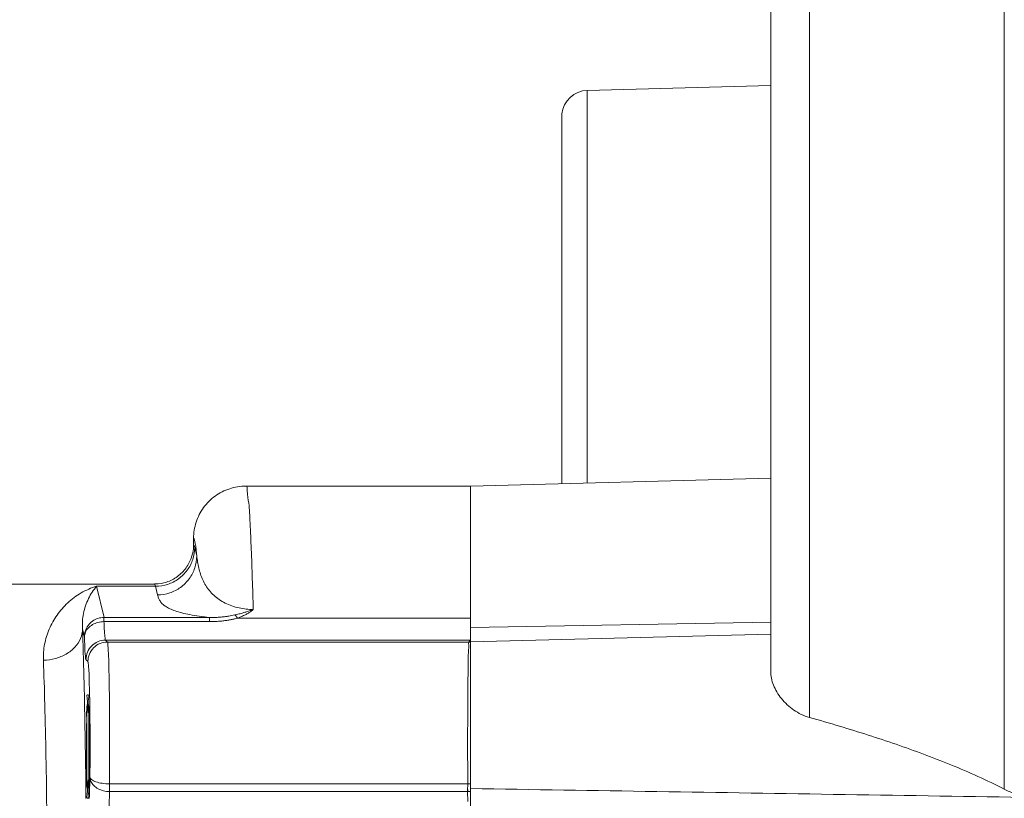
# Model space of a CAD drawing. Header units: millimetres. Extents: x -15538 to -14053, y -265397 to -264347.
# Tile 12 of 35: x -14460.09 to -14456.32, y -264930.86 to -264927.88. Entities that reach past the tile are written whole.
import ezdxf

# ---------------------------------------------------------------- set-up
doc = ezdxf.new("R2010")
doc.units = ezdxf.units.MM
doc.linetypes.add('ACAD_ISO08W100', pattern=[36, 24, -3, 6, -3])
doc.layers.get('0').update_dxf_attribs({"color": 20, "lineweight": 35})
doc.layers.add('-- CO_rury', color=51, linetype='Continuous', lineweight=9)

# ---------------------------------------------------------------- blocks, each defined once
blk = doc.blocks.new('-- CIEPŁOMIERZ ECHO II_15')
at = {"color": 50}
for points, knots in [([(3.1291, 5.3046), (3.1224, 5.3175), (3.1164, 5.3309), (3.1115, 5.3446), (3.1115, 5.3446), (3.1069, 5.3573), (3.1033, 5.3703), (3.1008, 5.3836), (3.1008, 5.3836), (3.0984, 5.3959), (3.0971, 5.4084), (3.0969, 5.421)], [0, 0, 0, 0, 0.333333, 0.333333, 0.333333, 0.333333, 0.666667, 0.666667, 0.666667, 0.666667, 1, 1, 1, 1]), ([(3.1313, 3.26), (3.1276, 3.4982), (3.1238, 3.7364), (3.12, 3.9746), (3.12, 3.9746), (3.1162, 4.2147), (3.1124, 4.4548), (3.1085, 4.6949), (3.1085, 4.6949), (3.1047, 4.9369), (3.1008, 5.1789), (3.0969, 5.421)], [0, 0, 0, 0, 0.333333, 0.333333, 0.333333, 0.333333, 0.666667, 0.666667, 0.666667, 0.666667, 1, 1, 1, 1]), ([(3.1291, 5.3046), (3.1463, 5.2715), (3.1624, 5.2379), (3.1778, 5.2039), (3.1778, 5.2039), (3.1933, 5.1696), (3.2081, 5.135), (3.2223, 5.1002), (3.2223, 5.1002), (3.2364, 5.0655), (3.25, 5.0305), (3.2631, 4.9953), (3.2631, 4.9953), (3.2761, 4.9604), (3.2887, 4.9253), (3.3008, 4.89), (3.3008, 4.89), (3.313, 4.8547), (3.3248, 4.8192), (3.3362, 4.7837), (3.3362, 4.7837), (3.3479, 4.7472), (3.3593, 4.7106), (3.3703, 4.6739), (3.3703, 4.6739), (3.3818, 4.6355), (3.393, 4.5969), (3.4038, 4.5582)], [0, 0, 0, 0, 0.142857, 0.142857, 0.142857, 0.142857, 0.285714, 0.285714, 0.285714, 0.285714, 0.428571, 0.428571, 0.428571, 0.428571, 0.571429, 0.571429, 0.571429, 0.571429, 0.714286, 0.714286, 0.714286, 0.714286, 0.857143, 0.857143, 0.857143, 0.857143, 1, 1, 1, 1]), ([(3.5798, 4.41), (3.5712, 4.41), (3.5625, 4.411), (3.5541, 4.4128), (3.5541, 4.4128), (3.545, 4.4147), (3.5362, 4.4174), (3.5276, 4.4209), (3.5276, 4.4209), (3.5185, 4.4246), (3.5097, 4.429), (3.5013, 4.434), (3.5013, 4.434), (3.4924, 4.4392), (3.484, 4.4451), (3.476, 4.4516), (3.476, 4.4516), (3.4678, 4.4582), (3.46, 4.4655), (3.4527, 4.4732), (3.4527, 4.4732), (3.4453, 4.4811), (3.4385, 4.4896), (3.4323, 4.4985), (3.4323, 4.4985), (3.426, 4.5076), (3.4204, 4.5171), (3.4156, 4.527), (3.4156, 4.527), (3.4108, 4.5371), (3.4068, 4.5475), (3.4038, 4.5582)], [0, 0, 0, 0, 0.125, 0.125, 0.125, 0.125, 0.25, 0.25, 0.25, 0.25, 0.375, 0.375, 0.375, 0.375, 0.5, 0.5, 0.5, 0.5, 0.625, 0.625, 0.625, 0.625, 0.75, 0.75, 0.75, 0.75, 0.875, 0.875, 0.875, 0.875, 1, 1, 1, 1]), ([(3.1197, 3.2505), (3.1211, 3.2506), (3.1225, 3.2506), (3.1239, 3.2504), (3.1239, 3.2504), (3.1249, 3.2503), (3.1259, 3.25), (3.1268, 3.2497)], [0, 0, 0, 0, 0.5, 0.5, 0.5, 0.5, 1, 1, 1, 1]), ([(3.1316, 3.2493), (3.1338, 3.2494), (3.1361, 3.2496), (3.1383, 3.2497), (3.1383, 3.2497), (3.1407, 3.2497), (3.1431, 3.2498), (3.1455, 3.2499)], [0, 0, 0, 0, 0.5, 0.5, 0.5, 0.5, 1, 1, 1, 1]), ([(3.1492, 3.25), (3.1492, 3.2516), (3.1492, 3.2533), (3.1493, 3.2549), (3.1493, 3.2549), (3.1493, 3.2566), (3.1494, 3.2583), (3.1494, 3.26)], [0, 0, 0, 0, 0.5, 0.5, 0.5, 0.5, 1, 1, 1, 1]), ([(3.6644, 3.2533), (3.6606, 3.2531), (3.6568, 3.2528), (3.653, 3.2525), (3.653, 3.2525), (3.638, 3.2517), (3.623, 3.2517), (3.6081, 3.2516), (3.6081, 3.2516), (3.5884, 3.2515), (3.5687, 3.2511), (3.549, 3.2508), (3.549, 3.2508), (3.5337, 3.2506), (3.5184, 3.2505), (3.5031, 3.2503)], [0, 0, 0, 0, 0.25, 0.25, 0.25, 0.25, 0.5, 0.5, 0.5, 0.5, 0.75, 0.75, 0.75, 0.75, 1, 1, 1, 1]), ([(3.7844, 2.3685), (3.7863, 2.3739), (3.7883, 2.3793), (3.7906, 2.3845), (3.7906, 2.3845), (3.7926, 2.3892), (3.7948, 2.3938), (3.7972, 2.3983), (3.7972, 2.3983), (3.7993, 2.4023), (3.8015, 2.4062), (3.8039, 2.41), (3.8039, 2.41), (3.806, 2.4134), (3.8082, 2.4168), (3.8106, 2.42), (3.8106, 2.42), (3.8127, 2.4229), (3.815, 2.4257), (3.8173, 2.4284)], [0, 0, 0, 0, 0.2, 0.2, 0.2, 0.2, 0.4, 0.4, 0.4, 0.4, 0.6, 0.6, 0.6, 0.6, 0.8, 0.8, 0.8, 0.8, 1, 1, 1, 1]), ([(3.7965, 2.3579), (3.7977, 2.3633), (3.7989, 2.3688), (3.8003, 2.3742), (3.8003, 2.3742), (3.8016, 2.3793), (3.803, 2.3843), (3.8044, 2.3893), (3.8044, 2.3893), (3.8058, 2.394), (3.8072, 2.3986), (3.8087, 2.4032), (3.8087, 2.4032), (3.81, 2.4076), (3.8115, 2.4119), (3.813, 2.4162), (3.813, 2.4162), (3.8143, 2.4203), (3.8158, 2.4243), (3.8173, 2.4283)], [0, 0, 0, 0, 0.2, 0.2, 0.2, 0.2, 0.4, 0.4, 0.4, 0.4, 0.6, 0.6, 0.6, 0.6, 0.8, 0.8, 0.8, 0.8, 1, 1, 1, 1]), ([(3.8173, 2.4284), (3.8566, 2.4274), (3.8957, 2.4262), (3.935, 2.425), (3.935, 2.425), (3.973, 2.4239), (4.0111, 2.4227), (4.0486, 2.421), (4.0486, 2.421), (4.0814, 2.4196), (4.1139, 2.4177), (4.1481, 2.4164), (4.1481, 2.4164), (4.1746, 2.4153), (4.2023, 2.4145), (4.2252, 2.4112), (4.2252, 2.4112), (4.2396, 2.4091), (4.2522, 2.406), (4.2736, 2.4057), (4.2736, 2.4057), (4.2812, 2.4056), (4.29, 2.4058), (4.29, 2.4001)], [0, 0, 0, 0, 0.166667, 0.166667, 0.166667, 0.166667, 0.333333, 0.333333, 0.333333, 0.333333, 0.5, 0.5, 0.5, 0.5, 0.666667, 0.666667, 0.666667, 0.666667, 0.833333, 0.833333, 0.833333, 0.833333, 1, 1, 1, 1]), ([(4.0225, 2.2122), (4.0148, 2.2132), (4.0071, 2.2143), (3.9995, 2.2156), (3.9995, 2.2156), (3.9918, 2.2169), (3.984, 2.2184), (3.9763, 2.2202), (3.9763, 2.2202), (3.9685, 2.222), (3.9609, 2.2241), (3.9533, 2.2265), (3.9533, 2.2265), (3.9456, 2.229), (3.9381, 2.2319), (3.9308, 2.2352), (3.9308, 2.2352), (3.9234, 2.2385), (3.9162, 2.2423), (3.9093, 2.2465), (3.9093, 2.2465), (3.9024, 2.2507), (3.8958, 2.2554), (3.8895, 2.2606), (3.8895, 2.2606), (3.8832, 2.2658), (3.8772, 2.2715), (3.8716, 2.2776), (3.8716, 2.2776), (3.8658, 2.2839), (3.8605, 2.2906), (3.8557, 2.2977), (3.8557, 2.2977), (3.8506, 2.3051), (3.846, 2.3129), (3.842, 2.3209), (3.842, 2.3209), (3.8378, 2.3293), (3.8342, 2.3379), (3.8311, 2.3467), (3.8311, 2.3467), (3.828, 2.3556), (3.8255, 2.3647), (3.8234, 2.374), (3.8234, 2.374), (3.8214, 2.3831), (3.8199, 2.3923), (3.8189, 2.4016), (3.8189, 2.4016), (3.8179, 2.4105), (3.8174, 2.4194), (3.8173, 2.4283)], [0, 0, 0, 0, 0.076923, 0.076923, 0.076923, 0.076923, 0.153846, 0.153846, 0.153846, 0.153846, 0.230769, 0.230769, 0.230769, 0.230769, 0.307692, 0.307692, 0.307692, 0.307692, 0.384615, 0.384615, 0.384615, 0.384615, 0.461538, 0.461538, 0.461538, 0.461538, 0.538462, 0.538462, 0.538462, 0.538462, 0.615385, 0.615385, 0.615385, 0.615385, 0.692308, 0.692308, 0.692308, 0.692308, 0.769231, 0.769231, 0.769231, 0.769231, 0.846154, 0.846154, 0.846154, 0.846154, 0.923077, 0.923077, 0.923077, 0.923077, 1, 1, 1, 1]), ([(4.29, 2.4001), (4.29, 2.3792), (4.2867, 2.3582), (4.2802, 2.3383), (4.2802, 2.3383), (4.2737, 2.3183), (4.2641, 2.2994), (4.2518, 2.2825), (4.2518, 2.2825), (4.2395, 2.2655), (4.2245, 2.2505), (4.2076, 2.2382), (4.2076, 2.2382), (4.1906, 2.2259), (4.1717, 2.2163), (4.1518, 2.2098), (4.1518, 2.2098), (4.1319, 2.2033), (4.1109, 2.2), (4.09, 2.2)], [0, 0, 0, 0, 0.2, 0.2, 0.2, 0.2, 0.4, 0.4, 0.4, 0.4, 0.6, 0.6, 0.6, 0.6, 0.8, 0.8, 0.8, 0.8, 1, 1, 1, 1]), ([(3.7708, 2.2614), (3.7708, 2.2682), (3.7709, 2.2749), (3.7712, 2.2817), (3.7712, 2.2817), (3.7715, 2.2877), (3.7719, 2.2938), (3.7724, 2.2999), (3.7724, 2.2999), (3.7728, 2.3054), (3.7734, 2.3109), (3.7741, 2.3163), (3.7741, 2.3163), (3.7747, 2.3213), (3.7754, 2.3262), (3.7762, 2.3311), (3.7762, 2.3311), (3.7769, 2.3356), (3.7777, 2.3401), (3.7786, 2.3446), (3.7786, 2.3446), (3.7795, 2.3487), (3.7804, 2.3529), (3.7814, 2.357), (3.7814, 2.357), (3.7823, 2.3608), (3.7833, 2.3647), (3.7844, 2.3685)], [0, 0, 0, 0, 0.142857, 0.142857, 0.142857, 0.142857, 0.285714, 0.285714, 0.285714, 0.285714, 0.428571, 0.428571, 0.428571, 0.428571, 0.571429, 0.571429, 0.571429, 0.571429, 0.714286, 0.714286, 0.714286, 0.714286, 0.857143, 0.857143, 0.857143, 0.857143, 1, 1, 1, 1]), ([(3.7844, 2.3685), (3.786, 2.3674), (3.7876, 2.3662), (3.7892, 2.3649), (3.7892, 2.3649), (3.7906, 2.3638), (3.792, 2.3626), (3.7933, 2.3613), (3.7933, 2.3613), (3.7944, 2.3602), (3.7955, 2.3591), (3.7965, 2.3579)], [0, 0, 0, 0, 0.333333, 0.333333, 0.333333, 0.333333, 0.666667, 0.666667, 0.666667, 0.666667, 1, 1, 1, 1]), ([(3.7869, 2.2614), (3.7867, 2.2672), (3.7867, 2.273), (3.7869, 2.2788), (3.7869, 2.2788), (3.787, 2.284), (3.7872, 2.2893), (3.7875, 2.2946), (3.7875, 2.2946), (3.7878, 2.2994), (3.7882, 2.3043), (3.7887, 2.3091), (3.7887, 2.3091), (3.7891, 2.3135), (3.7896, 2.318), (3.7902, 2.3224), (3.7902, 2.3224), (3.7908, 2.3266), (3.7914, 2.3307), (3.7921, 2.3348), (3.7921, 2.3348), (3.7927, 2.3387), (3.7934, 2.3427), (3.7942, 2.3466), (3.7942, 2.3466), (3.7949, 2.3503), (3.7957, 2.3541), (3.7965, 2.3579)], [0, 0, 0, 0, 0.142857, 0.142857, 0.142857, 0.142857, 0.285714, 0.285714, 0.285714, 0.285714, 0.428571, 0.428571, 0.428571, 0.428571, 0.571429, 0.571429, 0.571429, 0.571429, 0.714286, 0.714286, 0.714286, 0.714286, 0.857143, 0.857143, 0.857143, 0.857143, 1, 1, 1, 1]), ([(3.8734, 2.0622), (3.8692, 2.0632), (3.8651, 2.0644), (3.8611, 2.0659), (3.8611, 2.0659), (3.8572, 2.0674), (3.8534, 2.0693), (3.8499, 2.0715), (3.8499, 2.0715), (3.8461, 2.074), (3.8426, 2.0769), (3.8394, 2.0801), (3.8394, 2.0801), (3.8357, 2.0838), (3.8325, 2.0879), (3.8296, 2.0923), (3.8296, 2.0923), (3.8261, 2.0975), (3.8231, 2.1031), (3.8204, 2.1087), (3.8204, 2.1087), (3.8172, 2.1155), (3.8145, 2.1225), (3.8121, 2.1296), (3.8121, 2.1296), (3.8092, 2.1381), (3.8067, 2.1466), (3.8045, 2.1552), (3.8045, 2.1552), (3.8019, 2.1653), (3.7997, 2.1755), (3.7977, 2.1857), (3.7977, 2.1857), (3.7955, 2.1975), (3.7935, 2.2094), (3.7918, 2.2213), (3.7918, 2.2213), (3.7899, 2.2346), (3.7883, 2.248), (3.7869, 2.2614)], [0, 0, 0, 0, 0.1, 0.1, 0.1, 0.1, 0.2, 0.2, 0.2, 0.2, 0.3, 0.3, 0.3, 0.3, 0.4, 0.4, 0.4, 0.4, 0.5, 0.5, 0.5, 0.5, 0.6, 0.6, 0.6, 0.6, 0.7, 0.7, 0.7, 0.7, 0.8, 0.8, 0.8, 0.8, 0.9, 0.9, 0.9, 0.9, 1, 1, 1, 1]), ([(4.0225, 2.2122), (4.0069, 2.2121), (3.9913, 2.2096), (3.9765, 2.2047), (3.9765, 2.2047), (3.9616, 2.1998), (3.9476, 2.1926), (3.935, 2.1834), (3.935, 2.1834), (3.9223, 2.1741), (3.9112, 2.1629), (3.902, 2.1502), (3.902, 2.1502), (3.8928, 2.1375), (3.8856, 2.1234), (3.8808, 2.1085), (3.8808, 2.1085), (3.8759, 2.0936), (3.8734, 2.0778), (3.8734, 2.0622)], [0, 0, 0, 0, 0.2, 0.2, 0.2, 0.2, 0.4, 0.4, 0.4, 0.4, 0.6, 0.6, 0.6, 0.6, 0.8, 0.8, 0.8, 0.8, 1, 1, 1, 1]), ([(4.0553, 2.2045), (4.0398, 2.2044), (4.0241, 2.2019), (4.0093, 2.197), (4.0093, 2.197), (3.9945, 2.1921), (3.9804, 2.1849), (3.9678, 2.1757), (3.9678, 2.1757), (3.9552, 2.1664), (3.944, 2.1552), (3.9348, 2.1425), (3.9348, 2.1425), (3.9257, 2.1298), (3.9185, 2.1157), (3.9136, 2.1008), (3.9136, 2.1008), (3.9088, 2.0858), (3.9063, 2.0701), (3.9062, 2.0545)], [0, 0, 0, 0, 0.2, 0.2, 0.2, 0.2, 0.4, 0.4, 0.4, 0.4, 0.6, 0.6, 0.6, 0.6, 0.8, 0.8, 0.8, 0.8, 1, 1, 1, 1]), ([(4.0493, 2.1992), (4.0389, 2.1981), (4.0286, 2.1959), (4.0186, 2.1926), (4.0186, 2.1926), (4.0037, 2.1878), (3.9895, 2.1806), (3.9768, 2.1713), (3.9768, 2.1713), (3.9641, 2.1621), (3.9529, 2.1508), (3.9436, 2.1381), (3.9436, 2.1381), (3.9344, 2.1254), (3.9272, 2.1112), (3.9223, 2.0963), (3.9223, 2.0963), (3.9179, 2.0826), (3.9155, 2.0683), (3.9151, 2.054)], [0, 0, 0, 0, 0.2, 0.2, 0.2, 0.2, 0.4, 0.4, 0.4, 0.4, 0.6, 0.6, 0.6, 0.6, 0.8, 0.8, 0.8, 0.8, 1, 1, 1, 1]), ([(4.0366, 2.2109), (4.0444, 2.2102), (4.0527, 2.2093), (4.0599, 2.2082), (4.0599, 2.2082), (4.067, 2.2072), (4.0728, 2.2059), (4.0827, 2.2041), (4.0827, 2.2041), (4.0862, 2.2035), (4.0904, 2.2028), (4.09, 2.2)], [0, 0, 0, 0, 0.333333, 0.333333, 0.333333, 0.333333, 0.666667, 0.666667, 0.666667, 0.666667, 1, 1, 1, 1]), ([(4.0651, 2.2), (4.065, 2.2011), (4.0638, 2.2016), (4.0627, 2.2021), (4.0627, 2.2021), (4.06, 2.2033), (4.0578, 2.2039), (4.0553, 2.2045)], [0, 0, 0, 0, 0.5, 0.5, 0.5, 0.5, 1, 1, 1, 1]), ([(3.915, 2.0499), (3.915, 2.0509), (3.914, 2.0516), (3.913, 2.0521), (3.913, 2.0521), (3.9106, 2.0534), (3.9085, 2.0539), (3.9062, 2.0545)], [0, 0, 0, 0, 0.5, 0.5, 0.5, 0.5, 1, 1, 1, 1]), ([(3.1197, 1.878), (3.071, 1.8766), (3.0223, 1.8751), (2.9737, 1.8735), (2.9737, 1.8735), (2.929, 1.8719), (2.8844, 1.8703), (2.8397, 1.8685), (2.8397, 1.8685), (2.7999, 1.867), (2.7601, 1.8653), (2.7203, 1.8634)], [0, 0, 0, 0, 0.333333, 0.333333, 0.333333, 0.333333, 0.666667, 0.666667, 0.666667, 0.666667, 1, 1, 1, 1]), ([(3.1761, 1.8031), (3.1703, 1.8032), (3.1644, 1.8046), (3.159, 1.807), (3.159, 1.807), (3.1532, 1.8096), (3.1479, 1.8133), (3.1433, 1.8178), (3.1433, 1.8178), (3.1383, 1.8226), (3.1342, 1.8283), (3.1308, 1.8344), (3.1308, 1.8344), (3.1272, 1.8409), (3.1245, 1.8479), (3.1227, 1.8552), (3.1227, 1.8552), (3.1207, 1.8626), (3.1196, 1.8704), (3.1197, 1.8781)], [0, 0, 0, 0, 0.2, 0.2, 0.2, 0.2, 0.4, 0.4, 0.4, 0.4, 0.6, 0.6, 0.6, 0.6, 0.8, 0.8, 0.8, 0.8, 1, 1, 1, 1]), ([(3.6928, 1.8703), (3.6905, 1.8722), (3.6873, 1.872), (3.6841, 1.8719), (3.6841, 1.8719), (3.6752, 1.8717), (3.6673, 1.8728), (3.6591, 1.8735), (3.6591, 1.8735), (3.645, 1.8748), (3.6302, 1.8749), (3.6156, 1.8751), (3.6156, 1.8751), (3.5951, 1.8755), (3.5749, 1.8761), (3.5546, 1.8765), (3.5546, 1.8765), (3.5296, 1.8771), (3.5045, 1.8774), (3.4794, 1.8776), (3.4794, 1.8776), (3.4513, 1.8779), (3.4231, 1.8782), (3.395, 1.8783), (3.395, 1.8783), (3.3658, 1.8785), (3.3365, 1.8786), (3.3073, 1.8786), (3.3073, 1.8786), (3.2793, 1.8786), (3.2514, 1.8786), (3.2234, 1.8785), (3.2234, 1.8785), (3.1987, 1.8784), (3.1739, 1.8783), (3.1492, 1.8781)], [0, 0, 0, 0, 0.111111, 0.111111, 0.111111, 0.111111, 0.222222, 0.222222, 0.222222, 0.222222, 0.333333, 0.333333, 0.333333, 0.333333, 0.444444, 0.444444, 0.444444, 0.444444, 0.555556, 0.555556, 0.555556, 0.555556, 0.666667, 0.666667, 0.666667, 0.666667, 0.777778, 0.777778, 0.777778, 0.777778, 0.888889, 0.888889, 0.888889, 0.888889, 1, 1, 1, 1]), ([(3.1761, 1.8031), (3.1722, 1.8033), (3.1687, 1.8062), (3.166, 1.8093), (3.166, 1.8093), (3.1618, 1.8142), (3.1593, 1.8198), (3.1573, 1.8257), (3.1573, 1.8257), (3.1547, 1.8335), (3.1527, 1.8416), (3.1514, 1.8498), (3.1514, 1.8498), (3.1499, 1.8591), (3.1493, 1.8686), (3.1492, 1.8781)], [0, 0, 0, 0, 0.25, 0.25, 0.25, 0.25, 0.5, 0.5, 0.5, 0.5, 0.75, 0.75, 0.75, 0.75, 1, 1, 1, 1]), ([(3.6179, 1.7954), (3.6276, 1.7954), (3.6375, 1.7973), (3.6465, 1.8011), (3.6465, 1.8011), (3.6556, 1.8048), (3.6639, 1.8104), (3.6709, 1.8173), (3.6709, 1.8173), (3.6778, 1.8243), (3.6834, 1.8326), (3.6871, 1.8417), (3.6871, 1.8417), (3.6909, 1.8507), (3.6928, 1.8606), (3.6928, 1.8703)], [0, 0, 0, 0, 0.25, 0.25, 0.25, 0.25, 0.5, 0.5, 0.5, 0.5, 0.75, 0.75, 0.75, 0.75, 1, 1, 1, 1]), ([(3.6252, 1.788), (3.635, 1.788), (3.6448, 1.79), (3.6539, 1.7937), (3.6539, 1.7937), (3.663, 1.7975), (3.6713, 1.803), (3.6782, 1.81), (3.6782, 1.81), (3.6852, 1.8169), (3.6907, 1.8252), (3.6945, 1.8343), (3.6945, 1.8343), (3.6982, 1.8434), (3.7002, 1.8532), (3.7002, 1.863)], [0, 0, 0, 0, 0.25, 0.25, 0.25, 0.25, 0.5, 0.5, 0.5, 0.5, 0.75, 0.75, 0.75, 0.75, 1, 1, 1, 1]), ([(3.7708, 1.8569), (3.7611, 1.8573), (3.7514, 1.8578), (3.7416, 1.8582), (3.7416, 1.8582), (3.7342, 1.8586), (3.7267, 1.8589), (3.7197, 1.8597), (3.7197, 1.8597), (3.7152, 1.8603), (3.7109, 1.8611), (3.7058, 1.8613), (3.7058, 1.8613), (3.7036, 1.8614), (3.7014, 1.8615), (3.7002, 1.863)], [0, 0, 0, 0, 0.25, 0.25, 0.25, 0.25, 0.5, 0.5, 0.5, 0.5, 0.75, 0.75, 0.75, 0.75, 1, 1, 1, 1]), ([(3.7125, 1.782), (3.7202, 1.782), (3.728, 1.7832), (3.7353, 1.7857), (3.7353, 1.7857), (3.7428, 1.7881), (3.7498, 1.7917), (3.7561, 1.7964), (3.7561, 1.7964), (3.7624, 1.801), (3.768, 1.8066), (3.7726, 1.813), (3.7726, 1.813), (3.7772, 1.8193), (3.7807, 1.8264), (3.7832, 1.8338), (3.7832, 1.8338), (3.7856, 1.8413), (3.7868, 1.8492), (3.7869, 1.857)], [0, 0, 0, 0, 0.2, 0.2, 0.2, 0.2, 0.4, 0.4, 0.4, 0.4, 0.6, 0.6, 0.6, 0.6, 0.8, 0.8, 0.8, 0.8, 1, 1, 1, 1]), ([(3.7125, 1.782), (3.7186, 1.7821), (3.7247, 1.7835), (3.7303, 1.7859), (3.7303, 1.7859), (3.7363, 1.7885), (3.7417, 1.7922), (3.7464, 1.7967), (3.7464, 1.7967), (3.7516, 1.8015), (3.7559, 1.8071), (3.7593, 1.8132), (3.7593, 1.8132), (3.763, 1.8197), (3.7658, 1.8267), (3.7677, 1.8339), (3.7677, 1.8339), (3.7697, 1.8414), (3.7707, 1.8492), (3.7708, 1.8569)], [0, 0, 0, 0, 0.2, 0.2, 0.2, 0.2, 0.4, 0.4, 0.4, 0.4, 0.6, 0.6, 0.6, 0.6, 0.8, 0.8, 0.8, 0.8, 1, 1, 1, 1]), ([(3.7708, 1.8569), (3.7734, 1.8569), (3.776, 1.8569), (3.7786, 1.8569), (3.7786, 1.8569), (3.7804, 1.8569), (3.7822, 1.8569), (3.784, 1.8569), (3.784, 1.8569), (3.785, 1.8569), (3.7859, 1.857), (3.7869, 1.857)], [0, 0, 0, 0, 0.333333, 0.333333, 0.333333, 0.333333, 0.666667, 0.666667, 0.666667, 0.666667, 1, 1, 1, 1]), ([(3.6233, 1.6249), (3.6436, 1.6242), (3.6641, 1.6258), (3.6841, 1.6296), (3.6841, 1.6296), (3.704, 1.6334), (3.7235, 1.6394), (3.7422, 1.6474), (3.7422, 1.6474), (3.761, 1.6554), (3.779, 1.6654), (3.7958, 1.6772), (3.7958, 1.6772), (3.8129, 1.6892), (3.8286, 1.7029), (3.8428, 1.7182), (3.8428, 1.7182), (3.8573, 1.7338), (3.87, 1.7509), (3.8807, 1.7693), (3.8807, 1.7693), (3.8916, 1.788), (3.9003, 1.8081), (3.9062, 1.8289)], [0, 0, 0, 0, 0.166667, 0.166667, 0.166667, 0.166667, 0.333333, 0.333333, 0.333333, 0.333333, 0.5, 0.5, 0.5, 0.5, 0.666667, 0.666667, 0.666667, 0.666667, 0.833333, 0.833333, 0.833333, 0.833333, 1, 1, 1, 1]), ([(3.7426, 1.7749), (3.7525, 1.7741), (3.7626, 1.774), (3.7725, 1.7747), (3.7725, 1.7747), (3.7825, 1.7753), (3.7925, 1.7767), (3.8023, 1.7786), (3.8023, 1.7786), (3.8121, 1.7806), (3.8219, 1.7832), (3.8314, 1.7864), (3.8314, 1.7864), (3.8408, 1.7896), (3.85, 1.7933), (3.859, 1.7976), (3.859, 1.7976), (3.8677, 1.8019), (3.8762, 1.8066), (3.8843, 1.812), (3.8843, 1.812), (3.892, 1.8171), (3.8994, 1.8227), (3.9062, 1.8289)], [0, 0, 0, 0, 0.166667, 0.166667, 0.166667, 0.166667, 0.333333, 0.333333, 0.333333, 0.333333, 0.5, 0.5, 0.5, 0.5, 0.666667, 0.666667, 0.666667, 0.666667, 0.833333, 0.833333, 0.833333, 0.833333, 1, 1, 1, 1]), ([(3.293, 1.8003), (3.2742, 1.8003), (3.2553, 1.8004), (3.2367, 1.8001), (3.2367, 1.8001), (3.2195, 1.7999), (3.2025, 1.7993), (3.1847, 1.7995), (3.1847, 1.7995), (3.1701, 1.7996), (3.1549, 1.8002), (3.1419, 1.7985), (3.1419, 1.7985), (3.1326, 1.7973), (3.1244, 1.7949), (3.111, 1.7973), (3.111, 1.7973), (3.1041, 1.7985), (3.0958, 1.8009), (3.095, 1.7958), (3.095, 1.7958), (3.095, 1.7954), (3.095, 1.7948), (3.095, 1.7943), (3.095, 1.7943), (3.0958, 1.7892), (3.1041, 1.7917), (3.111, 1.7929), (3.111, 1.7929), (3.1244, 1.7953), (3.1326, 1.7929), (3.1419, 1.7917), (3.1419, 1.7917), (3.1549, 1.79), (3.1701, 1.7906), (3.1847, 1.7907), (3.1847, 1.7907), (3.2025, 1.7908), (3.2195, 1.7903), (3.2367, 1.7901), (3.2367, 1.7901), (3.2553, 1.7898), (3.2742, 1.7898), (3.293, 1.7898)], [0, 0, 0, 0, 0.090909, 0.090909, 0.090909, 0.090909, 0.181818, 0.181818, 0.181818, 0.181818, 0.272727, 0.272727, 0.272727, 0.272727, 0.363636, 0.363636, 0.363636, 0.363636, 0.454545, 0.454545, 0.454545, 0.454545, 0.545455, 0.545455, 0.545455, 0.545455, 0.636364, 0.636364, 0.636364, 0.636364, 0.727273, 0.727273, 0.727273, 0.727273, 0.818182, 0.818182, 0.818182, 0.818182, 0.909091, 0.909091, 0.909091, 0.909091, 1, 1, 1, 1]), ([(3.1309, 1.7951), (3.1309, 1.7978), (3.1351, 1.7969), (3.1388, 1.7964), (3.1388, 1.7964), (3.1493, 1.795), (3.1551, 1.7967), (3.1618, 1.7976), (3.1618, 1.7976), (3.1724, 1.799), (3.1853, 1.7986), (3.1977, 1.7985), (3.1977, 1.7985), (3.2133, 1.7984), (3.228, 1.7989), (3.2429, 1.7991), (3.2429, 1.7991), (3.2539, 1.7993), (3.265, 1.7993), (3.2761, 1.7993)], [0, 0, 0, 0, 0.2, 0.2, 0.2, 0.2, 0.4, 0.4, 0.4, 0.4, 0.6, 0.6, 0.6, 0.6, 0.8, 0.8, 0.8, 0.8, 1, 1, 1, 1]), ([(3.2761, 1.7908), (3.265, 1.7908), (3.2539, 1.7909), (3.2429, 1.791), (3.2429, 1.791), (3.228, 1.7913), (3.2133, 1.7917), (3.1977, 1.7917), (3.1977, 1.7917), (3.1853, 1.7916), (3.1724, 1.7912), (3.1618, 1.7926), (3.1618, 1.7926), (3.1551, 1.7935), (3.1493, 1.7952), (3.1388, 1.7938), (3.1388, 1.7938), (3.1351, 1.7933), (3.1309, 1.7924), (3.1309, 1.7951)], [0, 0, 0, 0, 0.2, 0.2, 0.2, 0.2, 0.4, 0.4, 0.4, 0.4, 0.6, 0.6, 0.6, 0.6, 0.8, 0.8, 0.8, 0.8, 1, 1, 1, 1]), ([(3.293, 1.7898), (3.3117, 1.7898), (3.3306, 1.7898), (3.3493, 1.7901), (3.3493, 1.7901), (3.3665, 1.7903), (3.3834, 1.7908), (3.4012, 1.7907), (3.4012, 1.7907), (3.4159, 1.7906), (3.4311, 1.79), (3.444, 1.7917), (3.444, 1.7917), (3.4534, 1.7929), (3.4616, 1.7953), (3.475, 1.7929), (3.475, 1.7929), (3.4819, 1.7917), (3.4902, 1.7892), (3.4909, 1.7943), (3.4909, 1.7943), (3.491, 1.7948), (3.491, 1.7954), (3.4909, 1.7958), (3.4909, 1.7958), (3.4902, 1.8009), (3.4819, 1.7985), (3.475, 1.7973), (3.475, 1.7973), (3.4616, 1.7949), (3.4534, 1.7973), (3.444, 1.7985), (3.444, 1.7985), (3.4311, 1.8002), (3.4159, 1.7996), (3.4012, 1.7995), (3.4012, 1.7995), (3.3834, 1.7993), (3.3665, 1.7999), (3.3493, 1.8001), (3.3493, 1.8001), (3.3306, 1.8004), (3.3117, 1.8003), (3.293, 1.8003)], [0, 0, 0, 0, 0.090909, 0.090909, 0.090909, 0.090909, 0.181818, 0.181818, 0.181818, 0.181818, 0.272727, 0.272727, 0.272727, 0.272727, 0.363636, 0.363636, 0.363636, 0.363636, 0.454545, 0.454545, 0.454545, 0.454545, 0.545455, 0.545455, 0.545455, 0.545455, 0.636364, 0.636364, 0.636364, 0.636364, 0.727273, 0.727273, 0.727273, 0.727273, 0.818182, 0.818182, 0.818182, 0.818182, 0.909091, 0.909091, 0.909091, 0.909091, 1, 1, 1, 1]), ([(3.4863, 1.802), (3.4723, 1.8023), (3.4584, 1.8025), (3.4445, 1.8027), (3.4445, 1.8027), (3.4216, 1.803), (3.3987, 1.8032), (3.3759, 1.8034), (3.3759, 1.8034), (3.3521, 1.8035), (3.3284, 1.8036), (3.3047, 1.8036)], [0, 0, 0, 0, 0.333333, 0.333333, 0.333333, 0.333333, 0.666667, 0.666667, 0.666667, 0.666667, 1, 1, 1, 1]), ([(3.4551, 1.7951), (3.4551, 1.7924), (3.4508, 1.7933), (3.4471, 1.7938), (3.4471, 1.7938), (3.4366, 1.7952), (3.4309, 1.7935), (3.4241, 1.7926), (3.4241, 1.7926), (3.4136, 1.7912), (3.4006, 1.7916), (3.3882, 1.7917), (3.3882, 1.7917), (3.3727, 1.7917), (3.358, 1.7913), (3.3431, 1.791), (3.3431, 1.791), (3.3321, 1.7909), (3.3209, 1.7908), (3.3098, 1.7908)], [0, 0, 0, 0, 0.2, 0.2, 0.2, 0.2, 0.4, 0.4, 0.4, 0.4, 0.6, 0.6, 0.6, 0.6, 0.8, 0.8, 0.8, 0.8, 1, 1, 1, 1]), ([(3.3099, 1.7993), (3.3209, 1.7993), (3.3321, 1.7993), (3.3431, 1.7991), (3.3431, 1.7991), (3.358, 1.7989), (3.3727, 1.7984), (3.3882, 1.7985), (3.3882, 1.7985), (3.4006, 1.7986), (3.4136, 1.799), (3.4241, 1.7976), (3.4241, 1.7976), (3.4309, 1.7967), (3.4366, 1.795), (3.4471, 1.7964), (3.4471, 1.7964), (3.4508, 1.7969), (3.4551, 1.7978), (3.4551, 1.7951)], [0, 0, 0, 0, 0.2, 0.2, 0.2, 0.2, 0.4, 0.4, 0.4, 0.4, 0.6, 0.6, 0.6, 0.6, 0.8, 0.8, 0.8, 0.8, 1, 1, 1, 1]), ([(3.6179, 1.7954), (3.6162, 1.7971), (3.6134, 1.7969), (3.6108, 1.7969), (3.6108, 1.7969), (3.6034, 1.7969), (3.597, 1.7979), (3.5905, 1.7986), (3.5905, 1.7986), (3.579, 1.7997), (3.567, 1.7999), (3.5551, 1.8002), (3.5551, 1.8002), (3.5384, 1.8005), (3.522, 1.8011), (3.5055, 1.8016), (3.5055, 1.8016), (3.4991, 1.8017), (3.4927, 1.8019), (3.4863, 1.802)], [0, 0, 0, 0, 0.2, 0.2, 0.2, 0.2, 0.4, 0.4, 0.4, 0.4, 0.6, 0.6, 0.6, 0.6, 0.8, 0.8, 0.8, 0.8, 1, 1, 1, 1]), ([(3.6233, 1.6249), (3.6235, 1.6404), (3.6256, 1.6559), (3.6296, 1.6708), (3.6296, 1.6708), (3.6335, 1.6853), (3.6392, 1.6994), (3.6467, 1.7123), (3.6467, 1.7123), (3.6538, 1.7245), (3.6626, 1.7358), (3.673, 1.7454), (3.673, 1.7454), (3.6828, 1.7544), (3.6939, 1.7618), (3.7061, 1.767), (3.7061, 1.767), (3.7176, 1.7718), (3.7301, 1.7746), (3.7426, 1.7749)], [0, 0, 0, 0, 0.2, 0.2, 0.2, 0.2, 0.4, 0.4, 0.4, 0.4, 0.6, 0.6, 0.6, 0.6, 0.8, 0.8, 0.8, 0.8, 1, 1, 1, 1]), ([(3.7125, 1.782), (3.7004, 1.7823), (3.6885, 1.7829), (3.6764, 1.7833), (3.6764, 1.7833), (3.6673, 1.7836), (3.6581, 1.7839), (3.6493, 1.7848), (3.6493, 1.7848), (3.6437, 1.7854), (3.6383, 1.7863), (3.6321, 1.7864), (3.6321, 1.7864), (3.6296, 1.7864), (3.6269, 1.7863), (3.6252, 1.788)], [0, 0, 0, 0, 0.25, 0.25, 0.25, 0.25, 0.5, 0.5, 0.5, 0.5, 0.75, 0.75, 0.75, 0.75, 1, 1, 1, 1]), ([(2.7926, 1.6402), (2.8721, 1.6397), (2.9516, 1.639), (3.0311, 1.6381), (3.0311, 1.6381), (3.1054, 1.6372), (3.1797, 1.6361), (3.254, 1.6348), (3.254, 1.6348), (3.3206, 1.6335), (3.3873, 1.6321), (3.4539, 1.6303), (3.4539, 1.6303), (3.5104, 1.6288), (3.5668, 1.6271), (3.6233, 1.6249)], [0, 0, 0, 0, 0.25, 0.25, 0.25, 0.25, 0.5, 0.5, 0.5, 0.5, 0.75, 0.75, 0.75, 0.75, 1, 1, 1, 1])]:
    blk.add_open_spline(points, degree=3, knots=knots, dxfattribs=at)
for points in [[(3.1291, 5.3046), (3.1291, 5.3046), (8.1131, 5.3046), (8.1131, 5.3046)], [(3.4038, 4.5582), (3.4038, 4.5582), (7.9191, 4.5582), (7.9191, 4.5582)], [(3.5798, 4.41), (3.5798, 4.41), (3.7229, 4.41), (3.7229, 4.41)], [(3.693, 3.26), (3.693, 3.26), (3.7231, 4.41), (3.7231, 4.41)], [(3.7229, 4.41), (3.7229, 4.41), (5.09, 4.41), (5.09, 4.41)], [(3.7479, 3.26), (3.7479, 3.26), (3.7689, 4.41), (3.7689, 4.41)], [(4.29, 3.26), (4.29, 3.26), (4.3201, 4.41), (4.3201, 4.41)], [(5.09, 4.41), (5.09, 4.41), (5.49, 4.41), (5.49, 4.41)], [(5.49, 4.41), (5.49, 4.41), (5.89, 4.41), (5.89, 4.41)], [(5.8059, 3.7074), (5.8059, 3.7074), (5.8243, 4.41), (5.8243, 4.41)], [(5.89, 4.41), (5.89, 4.41), (7.7359, 4.41), (7.7359, 4.41)], [(5.8059, 3.7074), (5.8059, 3.7074), (4.3017, 3.7074), (4.3017, 3.7074)], [(5.7162, 3.6105), (5.7662, 3.6157), (5.8046, 3.6571), (5.8059, 3.7074)], [(4.5033, 3.61), (4.5033, 3.61), (4.2992, 3.61), (4.2992, 3.61)], [(4.2992, 3.61), (4.2992, 3.61), (4.5033, 3.61), (4.5033, 3.61)], [(4.5054, 3.61), (4.5054, 3.61), (4.5033, 3.61), (4.5033, 3.61)], [(4.5033, 3.61), (4.5033, 3.61), (4.523, 3.61), (4.523, 3.61)], [(4.5346, 3.61), (4.5346, 3.61), (4.5054, 3.61), (4.5054, 3.61)], [(4.523, 3.61), (4.523, 3.61), (4.5407, 3.61), (4.5407, 3.61)], [(4.565, 3.61), (4.565, 3.61), (4.5346, 3.61), (4.5346, 3.61)], [(4.5407, 3.61), (4.5407, 3.61), (4.5433, 3.61), (4.5433, 3.61)], [(4.5433, 3.61), (4.5433, 3.61), (4.8633, 3.61), (4.8633, 3.61)], [(4.8581, 3.61), (4.8581, 3.61), (4.565, 3.61), (4.565, 3.61)], [(4.8633, 3.61), (4.8633, 3.61), (4.8581, 3.61), (4.8581, 3.61)], [(4.9013, 3.61), (4.9013, 3.61), (4.8633, 3.61), (4.8633, 3.61)], [(4.8633, 3.61), (4.8633, 3.61), (4.8763, 3.61), (4.8763, 3.61)], [(4.8763, 3.61), (4.8763, 3.61), (4.8836, 3.61), (4.8836, 3.61)], [(4.8836, 3.61), (4.8836, 3.61), (4.9033, 3.61), (4.9033, 3.61)], [(4.9033, 3.61), (4.9033, 3.61), (4.9013, 3.61), (4.9013, 3.61)], [(5.1836, 3.61), (5.1836, 3.61), (4.9033, 3.61), (4.9033, 3.61)], [(4.9033, 3.61), (4.9033, 3.61), (5.1836, 3.61), (5.1836, 3.61)], [(5.1854, 3.61), (5.1854, 3.61), (5.1836, 3.61), (5.1836, 3.61)], [(5.1836, 3.61), (5.1836, 3.61), (5.1925, 3.61), (5.1925, 3.61)], [(5.6745, 3.61), (5.6745, 3.61), (5.1854, 3.61), (5.1854, 3.61)], [(5.1925, 3.61), (5.1925, 3.61), (5.7043, 3.61), (5.7043, 3.61)], [(5.7059, 3.61), (5.7059, 3.61), (5.6745, 3.61), (5.6745, 3.61)], [(5.7059, 3.61), (5.7094, 3.61), (5.7128, 3.6102), (5.7162, 3.6105)], [(2.9291, 3.26), (2.9291, 3.26), (3.1009, 3.26), (3.1009, 3.26)], [(3.0814, 3.2501), (3.0814, 3.2501), (3.1197, 3.249), (3.1197, 3.249)], [(3.12, 3.26), (3.12, 3.26), (3.0815, 3.26), (3.0815, 3.26)], [(3.1009, 3.26), (3.1009, 3.26), (3.12, 3.26), (3.12, 3.26)], [(3.12, 3.26), (3.1199, 3.2568), (3.1198, 3.2537), (3.1197, 3.2505)], [(3.1197, 3.249), (3.1197, 3.249), (3.1197, 3.2505), (3.1197, 3.2505)], [(3.1197, 3.249), (3.1197, 3.249), (3.1268, 3.2491), (3.1268, 3.2491)], [(3.1197, 1.8781), (3.1197, 1.8781), (3.1197, 3.249), (3.1197, 3.249)], [(3.12, 3.26), (3.12, 3.26), (3.1313, 3.26), (3.1313, 3.26)], [(3.1242, 3.26), (3.1242, 3.26), (3.12, 3.26), (3.12, 3.26)], [(3.1385, 3.26), (3.1385, 3.26), (3.1242, 3.26), (3.1242, 3.26)], [(3.1284, 3.2492), (3.1279, 3.2494), (3.1273, 3.2496), (3.1268, 3.2497)], [(3.1268, 3.2491), (3.1268, 3.2491), (3.1284, 3.2492), (3.1284, 3.2492)], [(3.1284, 3.2492), (3.1294, 3.2492), (3.1305, 3.2493), (3.1316, 3.2493)], [(3.1313, 3.26), (3.1313, 3.26), (3.1486, 3.26), (3.1486, 3.26)], [(3.1494, 3.26), (3.1494, 3.26), (3.1385, 3.26), (3.1385, 3.26)], [(3.1455, 3.2499), (3.1467, 3.2499), (3.1479, 3.2499), (3.1492, 3.25)], [(3.1486, 3.26), (3.1486, 3.26), (3.1501, 3.26), (3.1501, 3.26)], [(3.1492, 1.8781), (3.1492, 1.8781), (3.1492, 3.25), (3.1492, 3.25)], [(3.176, 3.2498), (3.176, 3.2498), (3.1492, 3.2499), (3.1492, 3.2499)], [(3.1713, 3.26), (3.1713, 3.26), (3.1494, 3.26), (3.1494, 3.26)], [(3.1501, 3.26), (3.1501, 3.26), (3.1601, 3.26), (3.1601, 3.26)], [(3.1601, 3.26), (3.1601, 3.26), (3.2806, 3.26), (3.2806, 3.26)], [(3.2618, 3.26), (3.2618, 3.26), (3.1713, 3.26), (3.1713, 3.26)], [(3.176, 3.2498), (3.2132, 3.2497), (3.2503, 3.2496), (3.2875, 3.2496)], [(3.3081, 3.26), (3.3081, 3.26), (3.2618, 3.26), (3.2618, 3.26)], [(3.2806, 3.26), (3.2806, 3.26), (3.3114, 3.26), (3.3114, 3.26)], [(3.3159, 3.2496), (3.3159, 3.2496), (3.2875, 3.2496), (3.2875, 3.2496)], [(3.4645, 3.26), (3.4645, 3.26), (3.3081, 3.26), (3.3081, 3.26)], [(3.3114, 3.26), (3.3114, 3.26), (3.4872, 3.26), (3.4872, 3.26)], [(3.3159, 3.2496), (3.3701, 3.2496), (3.4243, 3.2498), (3.4785, 3.2502)], [(3.4852, 3.26), (3.4852, 3.26), (3.4645, 3.26), (3.4645, 3.26)], [(3.5031, 3.2503), (3.5031, 3.2503), (3.4785, 3.2502), (3.4785, 3.2502)], [(3.5051, 3.26), (3.5051, 3.26), (3.4852, 3.26), (3.4852, 3.26)], [(3.4872, 3.26), (3.4872, 3.26), (3.5134, 3.26), (3.5134, 3.26)], [(3.6652, 3.26), (3.6652, 3.26), (3.5051, 3.26), (3.5051, 3.26)], [(3.5134, 3.26), (3.5134, 3.26), (3.5384, 3.26), (3.5384, 3.26)], [(3.5384, 3.26), (3.5384, 3.26), (3.6923, 3.26), (3.6923, 3.26)], [(3.6816, 3.2536), (3.6759, 3.2539), (3.6701, 3.2537), (3.6644, 3.2533)], [(3.6797, 3.26), (3.6797, 3.26), (3.6652, 3.26), (3.6652, 3.26)], [(3.6923, 3.26), (3.6923, 3.26), (3.6797, 3.26), (3.6797, 3.26)], [(3.6928, 3.2547), (3.6895, 3.253), (3.6854, 3.2534), (3.6816, 3.2536)], [(3.6923, 3.26), (3.6923, 3.26), (3.6929, 3.26), (3.6929, 3.26)], [(3.6928, 3.26), (3.6928, 3.26), (3.6923, 3.26), (3.6923, 3.26)], [(3.693, 3.26), (3.693, 3.26), (3.6928, 3.26), (3.6928, 3.26)], [(3.6928, 3.26), (3.6928, 3.26), (3.6928, 3.26), (3.6928, 3.26)], [(3.6928, 3.2547), (3.6928, 3.2565), (3.6928, 3.2582), (3.6928, 3.26)], [(3.6954, 3.2573), (3.6954, 3.2573), (3.6928, 3.2547), (3.6928, 3.2547)], [(3.6928, 3.2547), (3.6928, 3.2547), (3.6928, 1.8703), (3.6928, 1.8703)], [(3.6981, 3.26), (3.6981, 3.26), (3.693, 3.26), (3.693, 3.26)], [(3.6955, 3.2574), (3.6955, 3.2574), (3.6954, 3.2573), (3.6954, 3.2573)], [(3.6981, 3.26), (3.6981, 3.26), (3.6955, 3.2574), (3.6955, 3.2574)], [(3.7002, 3.26), (3.7002, 3.26), (3.6981, 3.26), (3.6981, 3.26)], [(3.7002, 3.26), (3.7002, 3.26), (3.7056, 3.26), (3.7056, 3.26)], [(3.7002, 3.26), (3.7002, 3.26), (3.7002, 1.863), (3.7002, 1.863)], [(3.7056, 3.26), (3.7056, 3.26), (3.7112, 3.26), (3.7112, 3.26)], [(3.7112, 3.26), (3.7112, 3.26), (3.7189, 3.26), (3.7189, 3.26)], [(3.7189, 3.26), (3.7189, 3.26), (3.7678, 3.26), (3.7678, 3.26)], [(3.7844, 3.26), (3.7844, 3.26), (3.7479, 3.26), (3.7479, 3.26)], [(3.7678, 3.26), (3.7678, 3.26), (3.7844, 3.26), (3.7844, 3.26)], [(3.795, 3.26), (3.795, 3.26), (3.7844, 3.26), (3.7844, 3.26)], [(3.7844, 3.26), (3.7844, 3.26), (3.795, 3.26), (3.795, 3.26)], [(3.7844, 3.065), (3.7844, 3.065), (3.7844, 3.26), (3.7844, 3.26)], [(3.8003, 3.26), (3.8003, 3.26), (3.795, 3.26), (3.795, 3.26)], [(3.795, 3.26), (3.795, 3.26), (3.8003, 3.26), (3.8003, 3.26)], [(4.0961, 3.26), (4.0961, 3.26), (3.8003, 3.26), (3.8003, 3.26)], [(3.8003, 3.26), (3.8003, 3.26), (4.11, 3.26), (4.11, 3.26)], [(4.2879, 3.26), (4.2879, 3.26), (4.0961, 3.26), (4.0961, 3.26)], [(4.11, 3.26), (4.11, 3.26), (4.1195, 3.26), (4.1195, 3.26)], [(4.1195, 3.26), (4.1195, 3.26), (4.2879, 3.26), (4.2879, 3.26)], [(4.29, 3.26), (4.29, 3.26), (4.2879, 3.26), (4.2879, 3.26)], [(4.2879, 3.26), (4.2879, 3.26), (4.29, 3.26), (4.29, 3.26)], [(4.29, 3.26), (4.29, 3.26), (4.29, 2.4001), (4.29, 2.4001)], [(3.7844, 2.3685), (3.7844, 2.3685), (3.7844, 3.065), (3.7844, 3.065)], [(3.7708, 2.2614), (3.7708, 2.2614), (3.7869, 2.2614), (3.7869, 2.2614)], [(3.7708, 1.8569), (3.7708, 1.8569), (3.7708, 2.2614), (3.7708, 2.2614)], [(3.7869, 2.065), (3.7869, 2.065), (3.7869, 2.2614), (3.7869, 2.2614)], [(4.0366, 2.2109), (4.0319, 2.2114), (4.0272, 2.2118), (4.0225, 2.2122)], [(4.0553, 2.2045), (4.0553, 2.2045), (4.0225, 2.2122), (4.0225, 2.2122)], [(4.065, 2.2), (4.0598, 2.2), (4.0545, 2.1997), (4.0493, 2.1992)], [(4.09, 2.2), (4.09, 2.2), (4.0651, 2.2), (4.0651, 2.2)], [(3.7869, 1.857), (3.7869, 1.857), (3.7869, 2.065), (3.7869, 2.065)], [(3.9062, 2.0545), (3.9062, 2.0545), (3.8734, 2.0622), (3.8734, 2.0622)], [(3.9062, 2.0545), (3.9062, 2.0545), (3.9062, 1.8289), (3.9062, 1.8289)], [(3.9151, 2.054), (3.915, 2.0527), (3.915, 2.0513), (3.915, 2.0499)], [(3.915, 2.0499), (3.915, 2.0499), (3.915, 1.8289), (3.915, 1.8289)], [(3.915, 2.0499), (3.915, 2.0499), (3.915, 1.35), (3.915, 1.35)], [(3.1197, 1.8781), (3.1197, 1.8781), (3.1492, 1.8781), (3.1492, 1.8781)], [(3.7002, 1.863), (3.7002, 1.863), (3.6928, 1.8703), (3.6928, 1.8703)], [(3.9062, 1.8289), (3.9062, 1.8289), (3.7869, 1.857), (3.7869, 1.857)], [(3.915, 1.8289), (3.915, 1.8289), (3.915, 1.35), (3.915, 1.35)], [(3.1765, 1.8031), (3.1486, 1.8022), (3.1207, 1.8014), (3.0928, 1.8005)], [(3.2928, 1.7854), (3.2261, 1.7864), (3.1595, 1.7873), (3.0929, 1.788)], [(3.2814, 1.8036), (3.2464, 1.8036), (3.2115, 1.8034), (3.1765, 1.8031)], [(3.2761, 1.7993), (3.2761, 1.7993), (3.3099, 1.7993), (3.3099, 1.7993)], [(3.3098, 1.7908), (3.3098, 1.7908), (3.2761, 1.7908), (3.2761, 1.7908)], [(3.3047, 1.8036), (3.3047, 1.8036), (3.2814, 1.8036), (3.2814, 1.8036)], [(3.485, 1.7819), (3.4209, 1.7832), (3.3568, 1.7844), (3.2928, 1.7854)], [(3.485, 1.7819), (3.485, 1.7819), (3.4927, 1.7817), (3.4927, 1.7817)], [(3.7426, 1.7749), (3.6593, 1.7777), (3.576, 1.7799), (3.4927, 1.7817)], [(3.6252, 1.788), (3.6252, 1.788), (3.6179, 1.7954), (3.6179, 1.7954)], [(3.7426, 1.7749), (3.7426, 1.7749), (3.7125, 1.782), (3.7125, 1.782)]]:
    blk.add_open_spline(points, degree=3, dxfattribs=at)
blk = doc.blocks.new('*U187')
at = {"linetype": 'Continuous', "lineweight": 0}
blk.add_blockref('-- CIEPŁOMIERZ ECHO II_15', (2.6184, -0.0025), dxfattribs=at)

msp = doc.modelspace()

# ---------------------------------------------------------------- block references
at = {"layer": '-- CO_rury', "linetype": 'ACAD_ISO08W100', "ltscale": 20, "xscale": -1, "rotation": 269.9999999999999}
msp.add_blockref('*U187', (-14461.6211, -264936.5721, 0), dxfattribs=at)

doc.saveas('drawing.dxf')
